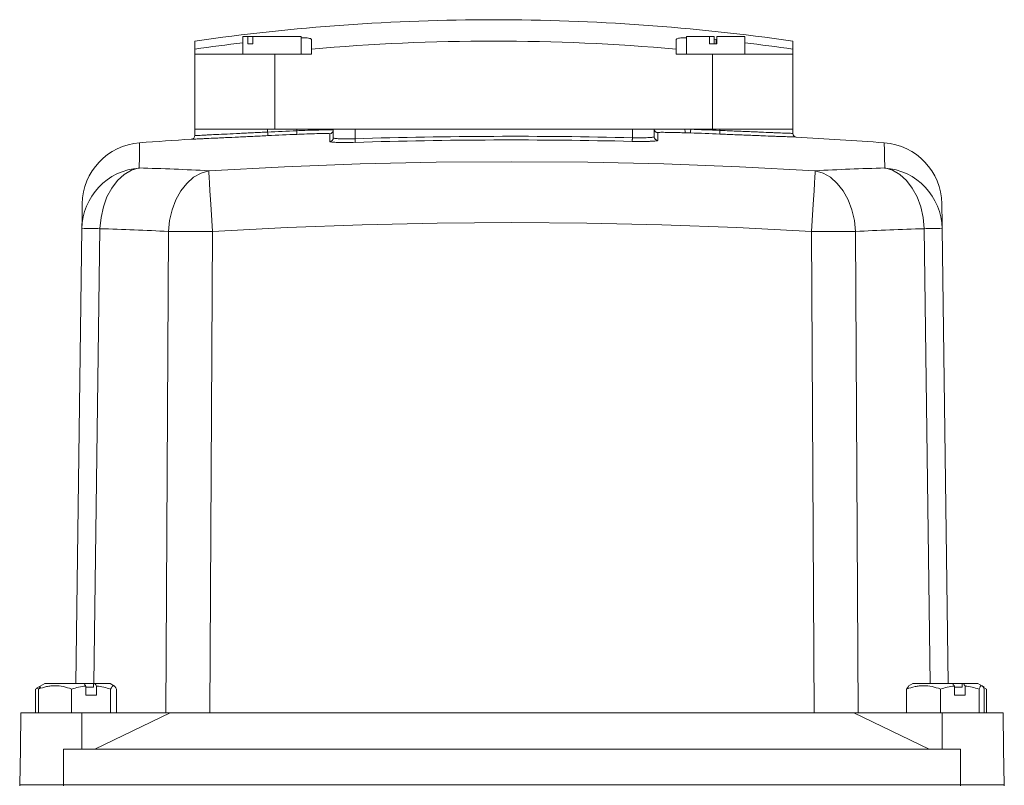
# Model space of a CAD drawing. Header units: millimetres. Extents: x 165 to 832, y 42 to 879.
# Tile 15 of 24: x 220 to 355, y 774 to 879. Entities that reach past the tile are written whole.
import ezdxf

# ---------------------------------------------------------------- set-up
doc = ezdxf.new("R2010")
doc.units = ezdxf.units.MM

msp = doc.modelspace()

# ---------------------------------------------------------------- linework, layer by layer
at = {"color": 7, "linetype": 'Continuous', "lineweight": 15}
for p, q in [((244.23, 875.4), (244.23, 876.5)), ((250.82, 877.13), (250.82, 874.73)), ((251.51, 877.13), (250.82, 877.13)), ((251.51, 876.13), (251.51, 877.13)), ((251.51, 877.13), (252.18, 877.13)), ((252.18, 877.13), (252.18, 876.13)), ((258.82, 877.13), (252.18, 877.13)), ((258.82, 874.73), (258.82, 877.13)), ((260.22, 876.72), (260.22, 875.4)), ((310.22, 875.4), (310.22, 876.72)), ((311.63, 877.13), (311.63, 874.73)), ((314.8, 877.13), (311.63, 877.13)), ((314.8, 876.13), (314.8, 877.13)), ((314.8, 877.13), (315.46, 877.13)), ((315.46, 877.13), (315.46, 876.13)), ((315.46, 876.75), (315.72, 876.72)), ((315.79, 877.13), (315.79, 876.13)), ((319.63, 877.13), (315.79, 877.13)), ((319.63, 874.73), (319.63, 877.13)), ((326.21, 876.5), (326.21, 875.4)), ((244.23, 874.73), (244.23, 875.4)), ((252.18, 876.13), (251.51, 876.13)), ((260.22, 875.4), (260.22, 874.73)), ((310.22, 874.73), (310.22, 875.4)), ((315.79, 876.13), (314.8, 876.13)), ((326.21, 875.4), (326.21, 874.73)), ((244.23, 874.73), (244.23, 864.43)), ((255.22, 874.73), (244.23, 874.73)), ((255.22, 874.73), (255.22, 864.43)), ((260.22, 874.73), (255.22, 874.73)), ((315.22, 874.73), (310.22, 874.73)), ((315.22, 874.73), (315.22, 864.43)), ((326.21, 874.73), (315.22, 874.73)), ((326.21, 874.73), (326.21, 864.43)), ((244.22, 863.55), (244.22, 864.43)), ((244.22, 864.43), (254.22, 864.43)), ((254.22, 864.04), (254.22, 864.43)), ((254.22, 864.43), (258.22, 864.43)), ((258.22, 864.22), (258.22, 864.43)), ((258.22, 864.43), (263.22, 864.43)), ((263.22, 864.43), (266.22, 864.43)), ((263.22, 863.23), (263.22, 864.43)), ((266.22, 863.12), (266.22, 864.43)), ((266.22, 864.43), (304.22, 864.43)), ((304.22, 863.26), (304.22, 864.43)), ((304.22, 864.43), (307.22, 864.43)), ((307.22, 863.39), (307.22, 864.43)), ((307.22, 864.43), (311.45, 864.43)), ((311.45, 864.43), (312.22, 864.43)), ((312.22, 864.41), (312.22, 864.43)), ((312.22, 864.43), (316.22, 864.43)), ((316.22, 864.26), (316.22, 864.43)), ((316.22, 864.43), (326.22, 864.43)), ((326.22, 863.85), (326.22, 864.43)), ((262.74, 862.73), (262.74, 863.81)), ((307.71, 863.94), (307.71, 862.89)), ((312.2, 863.91), (311.51, 863.94)), ((227.91, 788.43), (228.75, 850.79)), ((346.7, 850.79), (347.53, 788.43)), ((240.27, 784.43), (240.63, 850.41)), ((246.64, 850.41), (246.28, 784.43)), ((329.17, 784.43), (328.8, 850.41)), ((334.81, 850.41), (335.18, 784.43)), ((223.66, 788.43), (223.04, 788.08)), ((229.05, 788.43), (223.66, 788.43)), ((230.4, 788.43), (229.05, 788.43)), ((230.35, 787.93), (230.35, 788.43)), ((230.53, 788.43), (230.35, 788.43)), ((232.61, 788.43), (230.53, 788.43)), ((233.23, 788.08), (232.61, 788.43)), ((342.66, 788.43), (342.06, 788.09)), ((348.14, 788.43), (342.66, 788.43)), ((349.42, 788.43), (348.14, 788.43)), ((349.42, 787.93), (349.42, 788.43)), ((349.61, 788.43), (349.42, 788.43)), ((351.61, 788.43), (349.61, 788.43)), ((352.21, 788.09), (351.61, 788.43)), ((222.71, 787.81), (222.37, 787.68)), ((222.37, 787.68), (222.37, 784.43)), ((223.04, 788.08), (222.53, 787.78)), ((222.79, 787.68), (223.09, 788)), ((222.79, 787.68), (222.79, 784.43)), ((227.34, 787.68), (227.34, 784.43)), ((229.28, 786.83), (229.28, 788.09)), ((230.35, 787.93), (229.28, 787.93)), ((230.76, 788.09), (230.76, 786.83)), ((232.69, 787.68), (232.69, 784.43)), ((233.48, 787.68), (233.48, 784.43)), ((341.83, 787.68), (342.1, 788.02)), ((341.83, 787.68), (341.83, 784.43)), ((346.46, 787.68), (346.46, 784.43)), ((348.38, 786.83), (348.38, 788.09)), ((349.42, 787.93), (348.38, 787.93)), ((349.85, 788.09), (349.85, 786.83)), ((351.76, 787.68), (351.76, 784.43)), ((352.44, 787.95), (352.21, 788.09)), ((352.78, 787.68), (352.39, 787.87)), ((352.44, 787.68), (352.44, 784.43)), ((352.78, 787.68), (352.78, 784.43)), ((230.76, 786.83), (229.28, 786.83)), ((349.85, 786.83), (348.38, 786.83)), ((220.4, 784.43), (220.31, 779.43)), ((228.72, 784.43), (220.4, 784.43)), ((228.72, 784.43), (228.76, 779.43)), ((240.86, 784.43), (228.72, 784.43)), ((230.53, 779.43), (240.86, 784.43)), ((334.58, 784.43), (240.86, 784.43)), ((334.58, 784.43), (344.91, 779.43)), ((346.72, 784.43), (334.58, 784.43)), ((346.72, 784.43), (346.69, 779.43)), ((355.05, 784.43), (346.72, 784.43)), ((355.13, 779.43), (355.05, 784.43)), ((220.31, 779.43), (220.22, 774.53)), ((226.22, 779.43), (226.22, 774.53)), ((349.22, 779.43), (226.22, 779.43)), ((349.22, 779.43), (349.22, 774.53)), ((355.13, 779.43), (355.22, 774.53)), ((220.22, 774.53), (220.22, 774.43)), ((226.22, 774.53), (220.22, 774.53)), ((226.22, 774.53), (226.22, 774.43)), ((349.22, 774.53), (226.22, 774.53)), ((349.22, 774.53), (349.22, 774.43)), ((355.22, 774.53), (349.22, 774.53)), ((355.22, 774.53), (355.22, 774.43))]:
    msp.add_line(p, q, dxfattribs=at)
at = {"color": 8, "linetype": 'Continuous', "lineweight": 15}
for p, q in [((315.72, 876.13), (315.72, 876.72)), ((243.75, 863.05), (243.75, 863.05)), ((326.69, 863.35), (326.69, 863.35)), ((231.23, 850.79), (230.4, 788.43)), ((345.04, 788.43), (344.21, 850.79))]:
    msp.add_line(p, q, dxfattribs=at)
at = {"color": 7, "linetype": 'Continuous', "lineweight": 15, "flags": 128}
for points in [[(254.24, 863.54), (254.24, 863.55), (254.24, 863.58), (254.24, 863.63), (254.24, 863.69), (254.23, 863.76), (254.23, 863.85), (254.23, 863.94), (254.22, 864.04)], [(258.24, 863.72), (258.24, 863.73), (258.24, 863.76), (258.24, 863.81), (258.24, 863.87), (258.23, 863.94), (258.23, 864.03), (258.22, 864.12), (258.22, 864.22)], [(312.22, 864.41), (312.22, 864.32), (312.21, 864.22), (312.21, 864.14), (312.21, 864.06), (312.21, 864), (312.2, 863.95), (312.2, 863.92), (312.2, 863.91)], [(316.22, 864.26), (316.22, 864.16), (316.21, 864.07), (316.21, 863.99), (316.21, 863.91), (316.2, 863.85), (316.2, 863.8), (316.2, 863.77), (316.2, 863.76)], [(266.22, 863.12), (266.22, 863.03), (266.23, 862.94), (266.23, 862.86), (266.23, 862.78), (266.23, 862.72), (266.23, 862.67), (266.24, 862.64), (266.24, 862.63)], [(304.22, 863.26), (304.22, 863.17), (304.22, 863.08), (304.21, 862.99), (304.21, 862.92), (304.21, 862.86), (304.21, 862.81), (304.21, 862.78), (304.21, 862.76)], [(246.14, 858.73), (256.53, 859.27), (266.92, 859.66), (277.32, 859.89), (287.72, 859.97), (298.12, 859.89), (308.52, 859.66), (318.92, 859.27), (329.3, 858.73)], [(236.62, 859.11), (235.57, 858.79), (234.56, 858.21), (233.65, 857.38), (232.84, 856.35), (232.18, 855.13), (231.69, 853.76), (231.37, 852.3), (231.23, 850.79)], [(240.63, 850.41), (240.78, 851.92), (241.12, 853.38), (241.64, 854.75), (242.32, 855.97), (243.14, 857), (244.06, 857.83), (245.08, 858.41), (246.14, 858.73)], [(246.14, 858.73), (246.16, 858.42), (246.19, 857.84), (246.24, 857.03), (246.31, 855.99), (246.38, 854.77), (246.46, 853.4), (246.55, 851.93), (246.64, 850.41)], [(328.8, 850.41), (328.89, 851.93), (328.98, 853.4), (329.06, 854.77), (329.14, 855.99), (329.2, 857.03), (329.25, 857.84), (329.28, 858.42), (329.3, 858.73)], [(329.3, 858.73), (330.37, 858.41), (331.38, 857.83), (332.31, 857), (333.12, 855.97), (333.8, 854.75), (334.32, 853.38), (334.66, 851.92), (334.81, 850.41)], [(344.21, 850.79), (344.08, 852.3), (343.76, 853.76), (343.26, 855.13), (342.6, 856.35), (341.8, 857.38), (340.88, 858.21), (339.87, 858.79), (338.82, 859.11)], [(228.75, 850.79), (228.77, 852.28), (228.78, 853.35), (228.79, 853.99), (228.79, 854.21)], [(346.65, 854.21), (346.65, 853.99), (346.66, 853.35), (346.68, 852.28), (346.7, 850.79)], [(328.8, 850.41), (318.54, 850.95), (308.27, 851.33), (298, 851.56), (287.72, 851.64), (277.45, 851.56), (267.17, 851.33), (256.9, 850.95), (246.64, 850.41)]]:
    msp.add_lwpolyline(points, dxfattribs=at)
at = {"color": 8, "linetype": 'Continuous', "lineweight": 15, "flags": 128}
for points in [[(236.67, 862.57), (236.67, 862.35), (236.66, 861.7), (236.64, 860.62), (236.62, 859.11)], [(338.82, 859.11), (338.8, 860.62), (338.78, 861.7), (338.77, 862.35), (338.77, 862.57)]]:
    msp.add_lwpolyline(points, dxfattribs=at)
at = {"color": 7, "linetype": 'Continuous', "lineweight": 15}
for centre, radius, start, end in [((285.22, 591.56), 287.87, 90.0001, 98.1862), ((285.22, 591.56), 287.87, 81.8138, 90.0001), ((285.22, 591.56), 286.78, 96.8904, 98.2175), ((285.22, 591.56), 284.94, 84.9665, 95.0335), ((285.22, 591.56), 286.78, 81.7825, 83.1096), ((287.72, 164.43), 700.41, 92.41392, 92.74147), ((262.72, 864.31), 0.5, 272.0403, 359.9893), ((307.72, 864.43), 0.5, 180.005, 268.3772), ((307.72, 864.47), 0.5, 183.6319, 268.3739), ((312.34, 864.29), 0.903, 170.6756, 203.0277), ((287.72, 164.43), 700.41, 87.66795, 87.9954), ((287.72, 164.43), 700, 93.60125, 94.18222), ((243.72, 863.55), 0.5, 273.6012, 0), ((243.72, 863.55), 0.5, 273.6034, 359.9977), ((287.72, 164.43), 699.91, 92.41392, 92.74147), ((262.72, 863.23), 0.5, 271.9949, 359.9493), ((287.72, 164.43), 699.02, 88.64744, 91.76254), ((287.72, 164.43), 698.52, 88.64744, 91.76254), ((307.72, 863.39), 0.5, 180.0519, 268.4157), ((287.72, 164.43), 699.91, 87.66795, 87.9954), ((326.72, 863.85), 0.5, 180, 266.8084), ((326.72, 863.85), 0.5, 179.9993, 221.4259), ((287.72, 164.43), 700, 85.81778, 86.80843), ((237.29, 854.09), 8.5, 94.1822, 179.231), ((338.15, 854.09), 8.5, 0.769, 85.8178), ((237.22, 850.65), 8.47, 94.0245, 179.1044), ((227.46, 512.41), 346.82, 86.9134, 88.4864), ((347.98, 512.41), 346.82, 91.5136, 93.0866), ((338.22, 850.65), 8.47, 0.8956, 85.9755), ((229.99, 784.81), 65.99, 88.9192, 91.0808), ((222.18, 508.27), 342.63, 86.9133, 88.4862), ((353.26, 508.27), 342.63, 91.5138, 93.0867), ((345.45, 784.81), 65.99, 88.9192, 91.0808), ((243.64, 376.59), 473.83, 89.6366, 90.3634), ((331.8, 376.59), 473.83, 89.6366, 90.3634)]:
    msp.add_arc(centre, radius, start, end, dxfattribs=at)
at = {"color": 8, "linetype": 'Continuous', "lineweight": 15}
msp.add_arc((326.72, 863.85), 0.5, 221.4021, 266.8237, dxfattribs=at)
at = {"color": 7, "linetype": 'Continuous', "lineweight": 15}
for points, knots in [([(258.82, 876.95), (259.01, 876.95), (259.63, 876.95), (260.11, 876.86), (260.19, 876.76), (260.22, 876.72)], [0, 0, 0, 0, 0.210236, 0.675175, 1, 1, 1, 1]), ([(310.22, 876.72), (310.29, 876.78), (310.42, 876.89), (311.02, 876.97), (311.55, 876.96), (311.63, 876.96)], [0, 0, 0, 0, 0.464165, 0.928511, 1, 1, 1, 1]), ([(244.22, 863.55), (244.22, 863.55), (244.29, 863.55), (244.48, 863.56), (244.56, 863.56), (244.75, 863.57), (244.97, 863.58), (245.25, 863.6), (245.56, 863.61), (245.73, 863.62), (246.28, 863.65), (246.69, 863.67), (247.62, 863.71), (248.13, 863.74), (249.22, 863.79), (249.79, 863.82), (250.7, 863.86), (251.01, 863.88), (251.64, 863.91), (251.95, 863.93), (252.91, 863.97), (253.56, 864.01), (254.22, 864.04)], [0, 0, 0, 0, 0.125, 0.125, 0.1875, 0.1875, 0.25, 0.3125, 0.3125, 0.375, 0.375, 0.5, 0.5, 0.625, 0.625, 0.75, 0.75, 0.8125, 0.8125, 0.875, 0.875, 1, 1, 1, 1]), ([(258.22, 864.22), (258.59, 864.23), (259.52, 864.27), (260.93, 864.31), (262.19, 864.33), (263.06, 864.33), (263.17, 864.32), (263.22, 864.31)], [0, 0, 0, 0, 0.142224, 0.35669, 0.571091, 0.785549, 1, 1, 1, 1]), ([(316.22, 864.26), (316.88, 864.23), (317.53, 864.2), (318.5, 864.16), (318.82, 864.15), (319.45, 864.12), (320.06, 864.1), (320.65, 864.07), (321.23, 864.05), (321.51, 864.04), (322.33, 864), (322.83, 863.98), (323.52, 863.95), (323.74, 863.94), (324.16, 863.93), (324.36, 863.92), (324.9, 863.9), (325.21, 863.88), (325.58, 863.87), (325.7, 863.87), (325.89, 863.86), (325.97, 863.86), (326.16, 863.85), (326.22, 863.85), (326.22, 863.85)], [0, 0, 0, 0, 0.125, 0.125, 0.1875, 0.1875, 0.25, 0.3125, 0.3125, 0.375, 0.375, 0.5, 0.5, 0.5625, 0.5625, 0.625, 0.625, 0.75, 0.75, 0.8125, 0.8125, 0.875, 0.875, 1, 1, 1, 1]), ([(254.24, 863.54), (253.55, 863.51), (252.87, 863.47), (251.87, 863.43), (251.53, 863.41), (250.88, 863.38), (250.55, 863.36), (249.6, 863.32), (248.99, 863.29), (248.14, 863.25), (247.86, 863.24), (247.33, 863.21), (247.07, 863.2), (246.35, 863.17), (245.91, 863.15), (245.34, 863.12), (245.16, 863.11), (244.83, 863.1), (244.54, 863.08), (244.31, 863.07), (244.11, 863.06), (244.02, 863.06), (243.82, 863.05), (243.75, 863.05), (243.75, 863.05)], [0, 0, 0, 0, 0.125, 0.125, 0.1875, 0.1875, 0.25, 0.25, 0.375, 0.375, 0.4375, 0.4375, 0.5, 0.5, 0.625, 0.625, 0.6875, 0.6875, 0.75, 0.8125, 0.8125, 0.875, 0.875, 1, 1, 1, 1]), ([(262.74, 863.81), (262.69, 863.82), (262.59, 863.83), (261.82, 863.83), (260.68, 863.81), (259.41, 863.77), (258.58, 863.73), (258.24, 863.72)], [0, 0, 0, 0, 0.214445, 0.428893, 0.643288, 0.857762, 1, 1, 1, 1]), ([(266.24, 862.63), (265.84, 862.62), (265.06, 862.6), (264.01, 862.6), (263.22, 862.63), (262.8, 862.68), (262.76, 862.71), (262.74, 862.73)], [0, 0, 0, 0, 0.214183, 0.42837, 0.642468, 0.856744, 1, 1, 1, 1]), ([(263.22, 863.23), (263.22, 863.21), (263.24, 863.2), (263.32, 863.18), (263.37, 863.17), (263.52, 863.15), (263.62, 863.14), (263.84, 863.12), (263.96, 863.11), (264.24, 863.11), (264.39, 863.1), (264.72, 863.1), (264.89, 863.1), (265.25, 863.1), (265.44, 863.1), (265.83, 863.11), (266.02, 863.12), (266.22, 863.12)], [0, 0, 0, 0, 0.125, 0.125, 0.25, 0.25, 0.375, 0.375, 0.5, 0.5, 0.625, 0.625, 0.75, 0.75, 0.875, 0.875, 1, 1, 1, 1]), ([(307.71, 862.89), (307.71, 862.88), (307.68, 862.86), (307.6, 862.84), (307.53, 862.83), (307.35, 862.8), (307.25, 862.8), (306.99, 862.78), (306.85, 862.77), (306.52, 862.76), (306.35, 862.75), (305.96, 862.75), (305.76, 862.75), (305.34, 862.75), (305.12, 862.75), (304.67, 862.75), (304.44, 862.76), (304.21, 862.76)], [0, 0, 0, 0, 0.125, 0.125, 0.25, 0.25, 0.375, 0.375, 0.5, 0.5, 0.625, 0.625, 0.75, 0.75, 0.875, 0.875, 1, 1, 1, 1]), ([(304.22, 863.26), (304.62, 863.25), (305.01, 863.24), (305.55, 863.25), (305.73, 863.25), (306.05, 863.25), (306.21, 863.26), (306.48, 863.27), (306.61, 863.28), (306.83, 863.29), (306.92, 863.3), (307.07, 863.32), (307.13, 863.34), (307.2, 863.36), (307.22, 863.37), (307.22, 863.39)], [0, 0, 0, 0, 0.25, 0.25, 0.375, 0.375, 0.5, 0.5, 0.625, 0.625, 0.75, 0.75, 0.875, 0.875, 1, 1, 1, 1]), ([(311.51, 863.94), (311.18, 863.94), (310.36, 863.97), (309.19, 863.99), (308.22, 864), (307.76, 863.99), (307.72, 863.97), (307.71, 863.97)], [0, 0, 0, 0, 0.15841, 0.396513, 0.634384, 0.87114, 1, 1, 1, 1]), ([(307.71, 863.97), (307.71, 863.96), (307.71, 863.95), (307.71, 863.94), (307.71, 863.94)], [0, 0, 0, 0, 0.753484, 1, 1, 1, 1]), ([(326.69, 863.35), (326.69, 863.35), (326.62, 863.35), (326.43, 863.36), (326.34, 863.36), (326.14, 863.37), (326.03, 863.37), (325.63, 863.38), (325.31, 863.4), (324.74, 863.42), (324.53, 863.43), (324.09, 863.44), (323.86, 863.45), (323.14, 863.48), (322.61, 863.5), (321.75, 863.54), (321.45, 863.55), (320.85, 863.57), (320.23, 863.6), (319.59, 863.62), (318.93, 863.65), (318.59, 863.66), (317.58, 863.7), (316.89, 863.73), (316.2, 863.76)], [0, 0, 0, 0, 0.125, 0.125, 0.1875, 0.1875, 0.25, 0.25, 0.375, 0.375, 0.4375, 0.4375, 0.5, 0.5, 0.625, 0.625, 0.6875, 0.6875, 0.75, 0.8125, 0.8125, 0.875, 0.875, 1, 1, 1, 1]), ([(227.34, 787.68), (226.6, 787.96), (225.84, 788.13), (224.87, 788.13), (224.68, 788.12), (224.29, 788.08), (224.1, 788.05), (223.53, 787.93), (223.16, 787.82), (222.79, 787.68)], [0, 0, 0, 0, 0.5, 0.5, 0.625, 0.625, 0.75, 0.75, 1, 1, 1, 1]), ([(227.34, 787.68), (227.66, 787.78), (227.98, 787.87), (228.63, 788.01), (228.95, 788.06), (229.28, 788.09)], [0, 0, 0, 0, 0.5, 0.5, 1, 1, 1, 1]), ([(233.48, 787.68), (233.35, 787.96), (233.22, 788.13), (233.05, 788.13), (233.02, 788.12), (232.95, 788.08), (232.92, 788.05), (232.82, 787.93), (232.76, 787.82), (232.69, 787.68)], [0, 0, 0, 0, 0.5, 0.5, 0.625, 0.625, 0.75, 0.75, 1, 1, 1, 1]), ([(346.46, 787.68), (345.71, 787.96), (344.94, 788.13), (343.95, 788.13), (343.76, 788.12), (343.37, 788.08), (343.17, 788.05), (342.59, 787.93), (342.21, 787.82), (341.83, 787.68)], [0, 0, 0, 0, 0.5, 0.5, 0.625, 0.625, 0.75, 0.75, 1, 1, 1, 1]), ([(351.76, 787.68), (351.45, 787.78), (351.13, 787.87), (350.49, 788.01), (350.17, 788.06), (349.85, 788.09)], [0, 0, 0, 0, 0.5, 0.5, 1, 1, 1, 1]), ([(352.44, 787.68), (352.33, 787.96), (352.21, 788.13), (352.07, 788.13), (352.04, 788.12), (351.99, 788.08), (351.96, 788.05), (351.87, 787.93), (351.82, 787.82), (351.76, 787.68)], [0, 0, 0, 0, 0.5, 0.5, 0.625, 0.625, 0.75, 0.75, 1, 1, 1, 1])]:
    msp.add_open_spline(points, degree=3, knots=knots, dxfattribs=at)
for points in [[(311.45, 864.43), (311.71, 864.43), (311.96, 864.42), (312.22, 864.41)], [(229.05, 788.43), (229.13, 788.32), (229.2, 788.21), (229.28, 788.09)], [(230.76, 788.09), (230.68, 788.21), (230.61, 788.32), (230.53, 788.43)], [(348.14, 788.43), (348.22, 788.32), (348.3, 788.21), (348.38, 788.09)], [(349.85, 788.09), (349.77, 788.21), (349.69, 788.32), (349.61, 788.43)], [(230.76, 788.09), (231.42, 788.03), (232.06, 787.88), (232.69, 787.68)], [(348.38, 788.09), (347.72, 788.03), (347.09, 787.88), (346.46, 787.68)]]:
    msp.add_open_spline(points, degree=3, dxfattribs=at)

doc.saveas('drawing.dxf')
